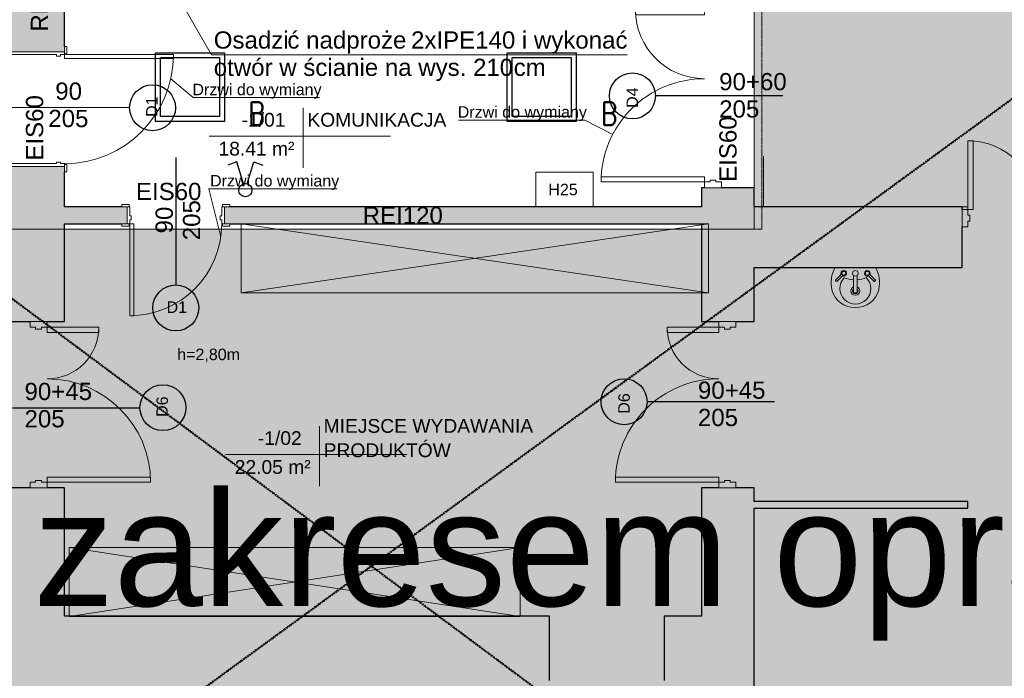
# Model space of a CAD drawing. Header units: centimetres. Extents: x 14504 to 44111, y -18976 to -7683.
# Tile 30 of 141: x 16201 to 17058, y -9992 to -9418. Entities that reach past the tile are written whole.
import ezdxf

# ---------------------------------------------------------------- set-up
doc = ezdxf.new("R2010")
doc.units = ezdxf.units.CM
doc.linetypes.add('Aligning Line 1_8_', pattern=[0.635, 0.3175, -0.3175])
for name, color, linetype, lineweight in [('A-AREA-IDEN', 4, 'Continuous', 9), ('A-DETL', 6, 'Continuous', 9), ('A-DETL-GENF', 92, 'Continuous', 9), ('A-DETL-MEDM', 33, 'Continuous', 25), ('A-DETL-THIN', 151, 'Continuous', 9), ('A-DOOR', 31, 'Continuous', 9), ('A-DOOR-FRAM', 31, 'Continuous', 18), ('A-WALL', 4, 'Continuous', 9), ('A-WALL-PATT', 111, 'Continuous', 25), ('G-ANNO-TEXT', 8, 'Continuous', 9), ('I-WALL', 2, 'Continuous', 9), ('IE inst', 1, 'Continuous', 50), ('P-SANR-FIXT', 6, 'Continuous', 9)]:
    doc.layers.add(name, color=color, linetype=linetype, lineweight=lineweight)
doc.styles.add('Arial_1', font='arial.ttf', dxfattribs={"height": 12})
doc.styles.add('Arial_4', font='arial.ttf', dxfattribs={"height": 10})
doc.styles.add('Arial_5', font='arial.ttf', dxfattribs={"height": 15})
doc.styles.add('Arial_6', font='arial.ttf', dxfattribs={"height": 100})
doc.styles.get("Standard").update_dxf_attribs({"font": 'romans.shx', "width": 0.8, "height": 20})

# ---------------------------------------------------------------- blocks, each defined once
blk = doc.blocks.new('Drzwi-korytarz-niesymetryczne-wpuszczane - 1350 x 2100mm-592028-1_Poziom piwnicy')
at = {"layer": 'A-DOOR', "lineweight": 18}
for p, q in [((-63, -8.635), (-67.5, -8.635)), ((-67.5, -8.635), (-67.5, -98.635)), ((-63, -98.635), (-63, -8.635)), ((63, -8.635), (67.5, -8.635)), ((63, -53.635), (63, -8.635)), ((67.5, -8.635), (67.5, -53.635)), ((67.5, -53.635), (63, -53.635)), ((-67.5, -98.635), (-63, -98.635))]:
    blk.add_line(p, q, dxfattribs=at)
at = {"layer": 'A-DOOR'}
for centre, radius, start, end in [((-67.5, -8.635), 90, 270, 360), ((67.5, -8.635), 45, 180, 270)]:
    blk.add_arc(centre, radius, start, end, dxfattribs=at)
at = {"layer": 'A-DOOR-FRAM'}
for p, q in [((-72.5, 6.365), (-67.5, 6.365)), ((-72.5, -8.635), (-72.5, 6.365)), ((-67.5, 6.365), (-67.5, 1.44375)), ((-67.5, 1.44375), (-65.9125, 1.44375)), ((-65.9125, 1.44375), (-65.9125, -3.65875)), ((65.9125, 1.44375), (67.5, 1.44375)), ((65.9125, -3.65875), (65.9125, 1.44375)), ((67.5, 6.365), (72.5, 6.365)), ((67.5, 1.44375), (67.5, 6.365)), ((72.5, 6.365), (72.5, -8.635)), ((-67.5, -3.65875), (-67.5, -8.635)), ((-65.9125, -3.65875), (-67.5, -3.65875)), ((67.5, -3.65875), (65.9125, -3.65875)), ((67.5, -8.635), (67.5, -3.65875)), ((-67.5, -8.635), (-72.5, -8.635)), ((72.5, -8.635), (67.5, -8.635))]:
    blk.add_line(p, q, dxfattribs=at)
blk = doc.blocks.new('Drzwi-korytarz-niesymetryczne-wpuszczane - 1350 x 2100mm-592003-1_Poziom piwnicy')
at = {"layer": 'A-DOOR', "lineweight": 18}
for p, q in [((-67.5, 8.635), (-67.5, 98.635)), ((-67.5, 98.635), (-63, 98.635)), ((-63, 98.635), (-63, 8.635)), ((67.5, 53.635), (63, 53.635)), ((63, 53.635), (63, 8.635)), ((67.5, 8.635), (67.5, 53.635)), ((-63, 8.635), (-67.5, 8.635)), ((63, 8.635), (67.5, 8.635))]:
    blk.add_line(p, q, dxfattribs=at)
at = {"layer": 'A-DOOR'}
for centre, radius, start, end in [((-67.5, 8.635), 90, 0, 90), ((67.5, 8.635), 45, 90, 180)]:
    blk.add_arc(centre, radius, start, end, dxfattribs=at)
at = {"layer": 'A-DOOR-FRAM'}
for p, q in [((-67.5, 8.635), (-72.5, 8.635)), ((-72.5, 8.635), (-72.5, -6.365)), ((-67.5, 3.65875), (-67.5, 8.635)), ((67.5, 8.635), (67.5, 3.65875)), ((72.5, 8.635), (67.5, 8.635)), ((72.5, -6.365), (72.5, 8.635)), ((-65.9125, 3.65875), (-67.5, 3.65875)), ((-65.9125, -1.44375), (-65.9125, 3.65875)), ((67.5, 3.65875), (65.9125, 3.65875)), ((65.9125, 3.65875), (65.9125, -1.44375)), ((-72.5, -6.365), (-67.5, -6.365)), ((-67.5, -6.365), (-67.5, -1.44375)), ((-67.5, -1.44375), (-65.9125, -1.44375)), ((65.9125, -1.44375), (67.5, -1.44375)), ((67.5, -1.44375), (67.5, -6.365)), ((67.5, -6.365), (72.5, -6.365))]:
    blk.add_line(p, q, dxfattribs=at)
blk = doc.blocks.new('Drzwi-korytarz-niesymetryczne-wpuszczane - 1500 x 2100mm-574059-1_Poziom piwnicy')
at = {"layer": 'A-DOOR', "lineweight": 18}
for p, q in [((-70.5, -24.635), (-75, -24.635)), ((-75, -24.635), (-75, -114.635)), ((-70.5, -114.635), (-70.5, -24.635)), ((70.5, -24.635), (75, -24.635)), ((70.5, -84.635), (70.5, -24.635)), ((75, -24.635), (75, -84.635)), ((75, -84.635), (70.5, -84.635)), ((-75, -114.635), (-70.5, -114.635))]:
    blk.add_line(p, q, dxfattribs=at)
at = {"layer": 'A-DOOR'}
for centre, radius, start, end in [((-75, -24.635), 90, 270, 360), ((75, -24.635), 60, 180, 270)]:
    blk.add_arc(centre, radius, start, end, dxfattribs=at)
at = {"layer": 'A-DOOR-FRAM'}
for p, q in [((-80, -9.635), (-75, -9.635)), ((-80, -24.635), (-80, -9.635)), ((-75, -9.635), (-75, -14.55625)), ((-75, -14.55625), (-73.4125, -14.55625)), ((-73.4125, -14.55625), (-73.4125, -19.65875)), ((73.4125, -14.55625), (75, -14.55625)), ((73.4125, -19.65875), (73.4125, -14.55625)), ((75, -9.635), (80, -9.635)), ((75, -14.55625), (75, -9.635)), ((80, -9.635), (80, -24.635)), ((-75, -24.635), (-80, -24.635)), ((-75, -19.65875), (-75, -24.635)), ((-73.4125, -19.65875), (-75, -19.65875)), ((75, -19.65875), (73.4125, -19.65875)), ((75, -24.635), (75, -19.65875)), ((80, -24.635), (75, -24.635))]:
    blk.add_line(p, q, dxfattribs=at)
blk = doc.blocks.new('Drzwi-wewnętrzne-jednoskrzydłowe-dwupanelowe-drewniane - Drzwi 1000 x 2000-592029-1_Poziom piwnicy')
at = {"layer": 'A-DOOR', "color": 94}
for p, q in [((-54.635, 25.3175), (-48.135, 25.3175)), ((-54.635, 23.3175), (-54.635, 25.3175)), ((-48.135, 23.3175), (-54.635, 23.3175)), ((-48.135, 25.3175), (-48.135, 23.3175)), ((48.135, 25.3175), (54.635, 25.3175)), ((48.135, 23.3175), (48.135, 25.3175)), ((54.635, 23.3175), (48.135, 23.3175)), ((54.635, 25.3175), (54.635, 23.3175)), ((-54.635, -22.6825), (-48.135, -22.6825)), ((-54.635, -24.6825), (-54.635, -22.6825)), ((-48.135, -24.6825), (-54.635, -24.6825)), ((-48.135, -22.6825), (-48.135, -24.6825)), ((48.135, -22.6825), (54.635, -22.6825)), ((48.135, -24.6825), (48.135, -22.6825)), ((54.635, -24.6825), (48.135, -24.6825)), ((54.635, -22.6825), (54.635, -24.6825))]:
    blk.add_line(p, q, dxfattribs=at)
at = {"layer": 'A-DOOR', "color": 84, "lineweight": 18}
for p, q in [((44, -22.6825), (47.5, -22.6825)), ((44, -117.6825), (44, -22.6825)), ((47.5, -22.6825), (47.5, -117.6825)), ((47.5, -117.6825), (44, -117.6825))]:
    blk.add_line(p, q, dxfattribs=at)
at = {"layer": 'A-DOOR', "color": 94}
blk.add_arc((47.5, -22.6825), 95, 180, 270, dxfattribs=at)
at = {"layer": 'A-DOOR-FRAM', "color": 84}
for p, q in [((-50, 23.3175), (-47.5, 23.3175)), ((-50, -22.6825), (-50, 23.3175)), ((-47.5, 23.3175), (-47.5, -15.69)), ((47.5, 23.3175), (50, 23.3175)), ((47.5, -15.69), (47.5, 23.3175)), ((50, 23.3175), (50, -22.6825)), ((-47.5, -15.69), (-46.23, -15.69)), ((-46.23, -15.69), (-46.23, -19.1825)), ((46.23, -15.69), (47.5, -15.69)), ((46.23, -19.1825), (46.23, -15.69)), ((-47.5, -22.6825), (-50, -22.6825)), ((-47.5, -19.1825), (-47.5, -22.6825)), ((-46.23, -19.1825), (-47.5, -19.1825)), ((47.5, -19.1825), (46.23, -19.1825)), ((47.5, -22.6825), (47.5, -19.1825)), ((50, -22.6825), (47.5, -22.6825))]:
    blk.add_line(p, q, dxfattribs=at)
blk = doc.blocks.new('Drzwi-korytarz-niesymetryczne-wpuszczane - 1500 x 2100mm-592004-1_Poziom piwnicy')
at = {"layer": 'A-DOOR', "color": 84, "lineweight": 18}
for p, q in [((-75, 21.135), (-75, 111.135)), ((-75, 111.135), (-70.5, 111.135)), ((-70.5, 111.135), (-70.5, 21.135)), ((75, 81.135), (70.5, 81.135)), ((70.5, 81.135), (70.5, 21.135)), ((75, 21.135), (75, 81.135)), ((-70.5, 21.135), (-75, 21.135)), ((70.5, 21.135), (75, 21.135))]:
    blk.add_line(p, q, dxfattribs=at)
at = {"layer": 'A-DOOR', "color": 94}
for centre, radius, start, end in [((-75, 21.135), 90, 0, 90), ((75, 21.135), 60, 90, 180)]:
    blk.add_arc(centre, radius, start, end, dxfattribs=at)
at = {"layer": 'A-DOOR-FRAM', "color": 84}
for p, q in [((-75, 21.135), (-80, 21.135)), ((-80, 21.135), (-80, 6.135)), ((-75, 16.15875), (-75, 21.135)), ((75, 21.135), (75, 16.15875)), ((80, 21.135), (75, 21.135)), ((80, 6.135), (80, 21.135)), ((-73.4125, 16.15875), (-75, 16.15875)), ((-75, 6.135), (-75, 11.05625)), ((-75, 11.05625), (-73.4125, 11.05625)), ((-73.4125, 11.05625), (-73.4125, 16.15875)), ((75, 16.15875), (73.4125, 16.15875)), ((73.4125, 16.15875), (73.4125, 11.05625)), ((73.4125, 11.05625), (75, 11.05625)), ((75, 11.05625), (75, 6.135)), ((-80, 6.135), (-75, 6.135)), ((75, 6.135), (80, 6.135))]:
    blk.add_line(p, q, dxfattribs=at)
blk = doc.blocks.new('wewnetrzne dwupanelowe - 800 x 2100mm-469404-1_Poziom piwnicy')
at = {"layer": 'A-DOOR', "color": 84, "lineweight": 18}
for p, q in [((40, 87.18), (36.5, 87.18)), ((36.5, 87.18), (36.5, 7.18)), ((40, 7.18), (40, 87.18)), ((36.5, 7.18), (40, 7.18))]:
    blk.add_line(p, q, dxfattribs=at)
at = {"layer": 'A-DOOR', "color": 94}
for p, q in [((-40.64, 9.18), (-47.14, 9.18)), ((-47.14, 9.18), (-47.14, 7.18)), ((-40.64, 7.18), (-40.64, 9.18)), ((47.13, 9.18), (40.63, 9.18)), ((40.63, 9.18), (40.63, 7.18)), ((47.13, 7.18), (47.13, 9.18)), ((-47.14, 7.18), (-40.64, 7.18)), ((40.63, 7.18), (47.13, 7.18)), ((-40.64, -7.82), (-47.14, -7.82)), ((-47.14, -7.82), (-47.14, -9.82)), ((-40.64, -9.82), (-40.64, -7.82)), ((47.13, -7.82), (40.63, -7.82)), ((40.63, -7.82), (40.63, -9.82)), ((47.13, -9.82), (47.13, -7.82)), ((-47.14, -9.82), (-40.64, -9.82)), ((40.63, -9.82), (47.13, -9.82))]:
    blk.add_line(p, q, dxfattribs=at)
blk.add_arc((40, 7.18), 80, 90, 180, dxfattribs=at)
at = {"layer": 'A-DOOR-FRAM', "color": 84}
for p, q in [((-40, 7.18), (-42.5, 7.18)), ((-42.5, 7.18), (-42.5, -7.82)), ((-40, 3.68), (-40, 7.18)), ((-38.73, 3.68), (-40, 3.68)), ((-40, -7.82), (-40, 0.19)), ((-40, 0.19), (-38.73, 0.19)), ((-38.73, 0.19), (-38.73, 3.68)), ((40, 3.68), (38.73, 3.68)), ((38.73, 3.68), (38.73, 0.19)), ((38.73, 0.19), (40, 0.19)), ((40, 7.18), (40, 3.68)), ((42.5, 7.18), (40, 7.18)), ((40, 0.19), (40, -7.82)), ((42.5, -7.82), (42.5, 7.18)), ((-42.5, -7.82), (-40, -7.82)), ((40, -7.82), (42.5, -7.82))]:
    blk.add_line(p, q, dxfattribs=at)
blk = doc.blocks.new('Lavabo mural - 05 - 440mm x 350mm-346807-1_Poziom piwnicy')
at = {"layer": 'P-SANR-FIXT'}
for p, q in [((-17.19, -11.05), (-11.74, -5.6)), ((-16.1, -12.14), (-10.65, -6.69)), ((-1.5, -21.49), (-1.5, -7.07)), ((1.5, -21.49), (1.5, -7.07)), ((16.41, -12.14), (10.96, -6.69)), ((17.5, -11.05), (12.05, -5.6))]:
    blk.add_line(p, q, dxfattribs=at)
for centre, radius, start, end in [((5.33, -13.08), 26.44, 150.36495, 193.63505), ((-5.33, -13.08), 26.44, 346.36495, 29.63505), ((-10.13, -5.07), 2.5, 0, 180), ((-10.13, -5.07), 2.5, 180, 207.05328), ((-10.13, -5.07), 1.7, 360, 180), ((-10.13, -5.07), 1.7, 180, 198.05956), ((-10.13, -5.07), 1.7, 198.05956, 360), ((-10.13, -5.07), 2.5, 242.94672, 0), ((0, -5.07), 2.5, 0, 180), ((0, -5.07), 2.5, 180, 0), ((10.43, -5.07), 2.5, 360, 180), ((10.43, -5.07), 2.5, 180, 297.05328), ((10.43, -5.07), 1.7, 0, 180), ((10.43, -5.07), 1.7, 180, 0), ((10.43, -5.07), 2.5, 332.94672, 360), ((0, -18.36), 13.5, 135.46291, 45.05561), ((-0.16, 16.03), 26.66, 249.19864, 267.10928), ((0, -20.36), 3.86, 112.88275, 180), ((-0.16, 16.03), 26.66, 273.5606, 291.31988), ((0, -20.36), 3.86, 360, 67.11782), ((-0.59, -14.51), 20.35, 193.63505, 271.65578), ((0, -20.36), 3.86, 180, 360), ((0, -20.36), 2.35, 129.68263, 180), ((0, -20.36), 2.35, 180, 360), ((0.59, -14.51), 20.35, 268.34422, 346.36495), ((0, -20.36), 2.35, 360, 50.3185)]:
    blk.add_arc(centre, radius, start, end, dxfattribs=at)
for centre, major_axis, ratio, start_param, end_param in [((-16.65, -11.59), (-0.545, 0.545), 0.274309, 0, 3.141593), ((16.95, -11.59), (0.545, 0.545), 0.274309, 3.141593, 6.283185), ((0, -21.49), (-1.5, 0), 0.428525, 0, 3.141593)]:
    blk.add_ellipse(centre, major_axis=major_axis, ratio=ratio, start_param=start_param, end_param=end_param, dxfattribs=at)
blk = doc.blocks.new('Etyk_pom_1_mala - Etyk_pom_1_mala-219433-1_Poziom piwnicy')
at = {"layer": 'A-AREA-IDEN'}
for p, q in [((-0.0958, 0.1444), (-0.0958, -0.3781)), ((-0.9154, -0.1015), (0.6661, -0.1015))]:
    blk.add_line(p, q, dxfattribs=at)
blk = doc.blocks.new('8u')
at = {"layer": 'IE inst', "lineweight": -3}
for p, q in [((37772.66, 44464.44), (37764.89, 44461.53)), ((37778.58, 44445.22), (37772.66, 44464.44)), ((37781.79, 44445.22), (37787.71, 44464.44)), ((37787.71, 44464.44), (37795.49, 44461.53))]:
    blk.add_line(p, q, dxfattribs=at)
blk.add_circle((37780.19, 44439.72), 5.73, dxfattribs=at)

msp = doc.modelspace()

# ---------------------------------------------------------------- hatches: boundary and pattern name
at = {"layer": 'A-DETL-GENF', "transparency": 33554508}
h = msp.add_hatch(color=9, dxfattribs=at)
h.paths.add_polyline_path([(16346.98, -10340.49), (16840.62, -10340.49), (16840.62, -9843.49), (17026.72, -9843.49), (17026.72, -9837.49), (16840.62, -9837.49), (16840.62, -9825.71), (16794.62, -9825.71), (16794.62, -9937.49), (16762.17, -9937.49), (16762.17, -9993.49), (16794.62, -9993.49), (16794.62, -10151.35), (16800.76, -10151.35), (16800.76, -10153.35), (16796.12, -10153.35), (16796.12, -10159.35), (16800.76, -10159.35), (16800.76, -10161.35), (16794.62, -10161.35), (16794.62, -10322.49), (16636.62, -10322.49), (16636.62, -10159.35), (16706.12, -10159.35), (16706.12, -10153.35), (16636.62, -10153.35), (16636.62, -10146.21), (16630.62, -10146.21), (16630.62, -10248.71), (16588.62, -10248.71), (16588.62, -10322.49), (16433.62, -10322.49), (16433.62, -10248.71), (16385.62, -10248.71), (16385.62, -10322.49), (16239.62, -10322.49), (16239.62, -10307.71), (16193.62, -10307.71), (16193.62, -10340.49), (16341.59, -10340.49)])
h.paths.add_polyline_path([(17328.62, -10340.49), (17368.62, -10340.49), (17368.62, -9843.49), (17523.72, -9843.49), (17523.72, -9837.49), (17368.62, -9837.49), (17368.62, -9633.71), (17518.72, -9633.71), (17518.72, -9580.71), (17181.72, -9580.71), (17181.72, -9633.71), (17328.62, -9633.71), (17328.62, -9837.49), (17176.72, -9837.49), (17176.72, -9843.49), (17328.62, -9843.49), (17328.62, -10156.1)])
h.paths.add_polyline_path([(16239.62, -10207.71), (16239.62, -9993.49), (16385.62, -9993.49), (16385.62, -10053.71), (16433.62, -10053.71), (16433.62, -9993.49), (16588.62, -9993.49), (16588.62, -10053.71), (16628.62, -10053.71), (16628.62, -10051.58), (16630.62, -10051.58), (16630.62, -10056.21), (16636.62, -10056.21), (16636.62, -9993.49), (16662.17, -9993.49), (16662.17, -9937.49), (16239.62, -9937.49), (16239.62, -9825.71), (16193.62, -9825.71), (16193.62, -10207.71), (16236.12, -10207.71)])
h.paths.add_polyline_path([(15669.62, -10001.71), (15669.62, -9625.71), (15820.62, -9625.71), (15820.62, -9580.71), (15537.62, -9580.71), (15537.62, -9625.71), (15657.62, -9625.71), (15657.62, -9989.71), (15407.62, -9989.71), (15407.62, -9625.71), (15437.62, -9625.71), (15437.62, -9580.71), (15365.62, -9580.71), (15365.62, -9625.71), (15395.62, -9625.71), (15395.62, -9989.71), (15195.62, -9989.71), (15195.62, -10001.71), (15657.62, -10001.71)])
h.paths.add_polyline_path([(17843.41, -9843.49), (17845.62, -9843.49), (17845.62, -9837.49), (17673.72, -9837.49), (17673.72, -9843.49)])
h.paths.add_polyline_path([(16840.62, -9680.71), (16840.62, -9633.71), (17021.72, -9633.71), (17021.72, -9580.71), (16840.62, -9580.71), (16840.62, -9600.25), (16794.62, -9600.25), (16794.62, -9680.71), (16824.62, -9680.71)])
h.paths.add_polyline_path([(16193.62, -9680.71), (16239.62, -9680.71), (16239.62, -9600.25), (16193.62, -9600.25), (16193.62, -9580.71), (15920.62, -9580.71), (15920.62, -9625.71), (16193.62, -9625.71), (16193.62, -9672.73)])
h.paths.add_polyline_path([(17696.43, -9633.71), (17845.62, -9633.71), (17845.62, -9580.71), (17678.72, -9580.71), (17678.72, -9633.71)])
h.paths.add_polyline_path([(15260.99, -9625.71), (15265.62, -9625.71), (15265.62, -9580.71), (15195.62, -9580.71), (15195.62, -9625.71), (15242.26, -9625.71)])
h.paths.add_polyline_path([(17700.62, -9385.71), (17845.62, -9385.71), (17845.62, -9351.71), (17716.62, -9351.71), (17716.62, -9201.71), (17740.12, -9201.71), (17740.12, -9195.71), (17705.86, -9195.71), (17705.86, -9201.71), (17710.62, -9201.71), (17710.62, -9351.71), (17700.62, -9351.71), (17700.62, -9382.21)])
h.paths.add_polyline_path([(17610.62, -9385.71), (17610.62, -9351.71), (17368.62, -9351.71), (17368.62, -9322.71), (17318.62, -9322.71), (17318.62, -9351.71), (16840.62, -9351.71), (16840.62, -9385.71), (17605.99, -9385.71)])
h.paths.add_polyline_path([(16193.62, -9385.71), (16193.62, -9351.71), (16133.62, -9351.71), (16133.62, -9385.71), (16138.26, -9385.71)])
h.paths.add_polyline_path([(15953.62, -9385.71), (16033.62, -9385.71), (16033.62, -9351.71), (15971.62, -9351.71), (15971.62, -9240.71), (16002.62, -9240.71), (16002.62, -9174.71), (16029.62, -9174.71), (16029.62, -9168.71), (16002.62, -9168.71), (16002.62, -9070.71), (16007.62, -9070.71), (16007.62, -9064.71), (16002.62, -9064.71), (16002.62, -8917.71), (15996.62, -8917.71), (15996.62, -9234.71), (15951.12, -9234.71), (15951.12, -9240.71), (15965.62, -9240.71), (15965.62, -9351.71), (15953.62, -9351.71), (15953.62, -9382.21)])
h.paths.add_polyline_path([(15848.99, -9385.71), (15853.62, -9385.71), (15853.62, -9351.71), (15844.62, -9351.71), (15844.62, -9346.71), (15838.62, -9346.71), (15838.62, -9351.71), (15658.62, -9351.71), (15658.62, -9240.71), (15749.12, -9240.71), (15749.12, -9234.71), (15658.62, -9234.71), (15658.62, -9156.71), (15838.62, -9156.71), (15838.62, -9232.71), (15838.76, -9232.71), (15838.76, -9234.71), (15834.12, -9234.71), (15834.12, -9240.71), (15838.76, -9240.71), (15838.76, -9242.71), (15838.62, -9242.71), (15838.62, -9246.71), (15844.62, -9246.71), (15844.62, -9240.71), (15851.12, -9240.71), (15851.12, -9234.71), (15844.62, -9234.71), (15844.62, -9150.71), (15658.62, -9150.71), (15658.62, -8917.71), (15648.62, -8917.71), (15648.62, -9150.71), (15601.62, -9150.71), (15601.62, -9156.71), (15648.62, -9156.71), (15648.62, -9351.71), (15601.62, -9351.71), (15601.62, -9385.71), (15681.99, -9385.71)])
h.paths.add_polyline_path([(15365.62, -9385.71), (15501.62, -9385.71), (15501.62, -9351.71), (15438.62, -9351.71), (15438.62, -9156.71), (15501.62, -9156.71), (15501.62, -9150.71), (15438.62, -9150.71), (15438.62, -8917.71), (15420.62, -8917.71), (15420.62, -9351.71), (15365.62, -9351.71), (15365.62, -9382.21)])
h.paths.add_polyline_path([(15242.26, -9385.71), (15265.62, -9385.71), (15265.62, -9351.71), (15195.62, -9351.71), (15195.62, -9385.71)])
h.paths.add_polyline_path([(17365.12, -9222.71), (17368.62, -9222.71), (17368.62, -9207.71), (17478.62, -9207.71), (17478.62, -9201.71), (17368.62, -9201.71), (17368.62, -8917.71), (17318.62, -8917.71), (17318.62, -9222.71), (17361.63, -9222.71)])
h.paths.add_polyline_path([(17573.26, -9207.71), (17601.12, -9207.71), (17601.23, -9201.71), (17605.86, -9201.71), (17605.86, -9195.71), (17601.12, -9195.71), (17601.12, -8917.71), (17595.12, -8917.71), (17595.12, -9201.71), (17568.62, -9201.71), (17568.62, -9207.71)])
h.paths.add_polyline_path([(17829.76, -9201.71), (17845.62, -9201.71), (17845.62, -9195.71), (17825.12, -9195.71), (17825.12, -9201.71)])
h.paths.add_polyline_path([(16129.62, -9174.71), (16193.62, -9174.71), (16193.62, -9168.71), (16129.62, -9168.71), (16129.62, -9171.21)])
h.paths.add_polyline_path([(16103.62, -9070.71), (16103.62, -8917.71), (16097.62, -8917.71), (16097.62, -9064.71), (16092.62, -9064.71), (16092.62, -9070.71), (16097.62, -9070.71)])
h = msp.add_hatch(color=9, dxfattribs=at)
h.paths.add_polyline_path([(17490.62, -10340.49), (17845.62, -10340.49), (17845.62, -9843.49), (17673.72, -9843.49), (17673.72, -9837.49), (17845.62, -9837.49), (17845.62, -9633.71), (17678.72, -9633.71), (17678.72, -9580.71), (17845.62, -9580.71), (17845.62, -9385.71), (17700.62, -9385.71), (17700.62, -9351.71), (17710.62, -9351.71), (17710.62, -9201.71), (17705.86, -9201.71), (17705.86, -9195.71), (17740.12, -9195.71), (17740.12, -9201.71), (17716.62, -9201.71), (17716.62, -9351.71), (17845.62, -9351.71), (17845.62, -9201.71), (17825.12, -9201.71), (17825.12, -9195.71), (17845.62, -9195.71), (17845.62, -8917.71), (17601.12, -8917.71), (17601.23, -9195.71), (17605.86, -9195.71), (17605.86, -9201.71), (17601.12, -9201.71), (17601.12, -9207.71), (17568.62, -9207.71), (17568.62, -9201.71), (17595.12, -9201.71), (17595.12, -8917.71), (17368.62, -8917.71), (17368.62, -9201.71), (17478.62, -9201.71), (17478.62, -9207.71), (17368.62, -9207.71), (17368.62, -9222.71), (17318.62, -9222.71), (17318.62, -8917.71), (16840.62, -8917.71), (16840.62, -9351.71), (17318.62, -9351.71), (17318.62, -9322.71), (17368.62, -9322.71), (17368.62, -9351.71), (17610.62, -9351.71), (17610.62, -9385.71), (16840.62, -9385.71), (16840.62, -9580.71), (17021.72, -9580.71), (17021.72, -9633.71), (16840.62, -9633.71), (16840.62, -9680.71), (16794.62, -9680.71), (16794.62, -9600.25), (16239.62, -9600.25), (16239.62, -9680.71), (16193.62, -9680.71), (16193.62, -9625.71), (15920.62, -9625.71), (15920.62, -9580.71), (16193.62, -9580.71), (16193.62, -9385.71), (16133.62, -9385.71), (16133.62, -9351.71), (16193.62, -9351.71), (16193.62, -9174.71), (16129.62, -9174.71), (16129.62, -9168.71), (16193.62, -9168.71), (16193.62, -8917.71), (16103.62, -8917.71), (16103.62, -9070.71), (16092.62, -9070.71), (16092.62, -9064.71), (16097.62, -9064.71), (16097.62, -8917.71), (16002.62, -8917.71), (16002.62, -9064.71), (16007.62, -9064.71), (16007.62, -9070.71), (16002.62, -9070.71), (16002.62, -9168.71), (16029.62, -9168.71), (16029.62, -9174.71), (16002.62, -9174.71), (16002.62, -9240.71), (15971.62, -9240.71), (15971.62, -9351.71), (16033.62, -9351.71), (16033.62, -9385.71), (15953.62, -9385.71), (15953.62, -9351.71), (15965.62, -9351.71), (15965.62, -9240.71), (15951.12, -9240.71), (15951.12, -9234.71), (15996.62, -9234.71), (15996.62, -8917.71), (15658.62, -8917.71), (15658.62, -9150.71), (15844.62, -9150.71), (15844.62, -9234.71), (15851.12, -9234.71), (15851.12, -9240.71), (15844.62, -9240.71), (15844.62, -9246.71), (15838.62, -9246.71), (15838.62, -9242.71), (15838.76, -9242.71), (15838.76, -9240.71), (15834.12, -9240.71), (15834.12, -9234.71), (15838.76, -9234.71), (15838.76, -9232.71), (15838.62, -9232.71), (15838.62, -9156.71), (15658.62, -9156.71), (15658.62, -9234.71), (15749.12, -9234.71), (15749.12, -9240.71), (15658.62, -9240.71), (15658.62, -9351.71), (15838.62, -9351.71), (15838.62, -9346.71), (15844.62, -9346.71), (15844.62, -9351.71), (15853.62, -9351.71), (15853.62, -9385.71), (15601.62, -9385.71), (15601.62, -9351.71), (15648.62, -9351.71), (15648.62, -9156.71), (15601.62, -9156.71), (15601.62, -9150.71), (15648.62, -9150.71), (15648.62, -8917.71), (15438.62, -8917.71), (15438.62, -9150.71), (15501.62, -9150.71), (15501.62, -9156.71), (15438.62, -9156.71), (15438.62, -9351.71), (15501.62, -9351.71), (15501.62, -9385.71), (15365.62, -9385.71), (15365.62, -9351.71), (15420.62, -9351.71), (15420.62, -8917.71), (15195.62, -8917.71), (15195.62, -9351.71), (15265.62, -9351.71), (15265.62, -9385.71), (15195.62, -9385.71), (15195.62, -9580.71), (15265.62, -9580.71), (15265.62, -9625.71), (15195.62, -9625.71), (15195.62, -9989.71), (15395.62, -9989.71), (15395.62, -9625.71), (15365.62, -9625.71), (15365.62, -9580.71), (15437.62, -9580.71), (15437.62, -9625.71), (15407.62, -9625.71), (15407.62, -9989.71), (15657.62, -9989.71), (15657.62, -9625.71), (15537.62, -9625.71), (15537.62, -9580.71), (15820.62, -9580.71), (15820.62, -9625.71), (15669.62, -9625.71), (15669.62, -10001.71), (15195.62, -10001.71), (15195.62, -10340.49), (16193.62, -10340.49), (16193.62, -10307.71), (16239.62, -10307.71), (16239.62, -10322.49), (16385.62, -10322.49), (16385.62, -10248.71), (16433.62, -10248.71), (16433.62, -10322.49), (16588.62, -10322.49), (16588.62, -10248.71), (16630.62, -10248.71), (16630.62, -10146.21), (16636.62, -10146.21), (16636.62, -10153.35), (16706.12, -10153.35), (16706.12, -10159.35), (16636.62, -10159.35), (16636.62, -10322.49), (16794.62, -10322.49), (16794.62, -10161.35), (16800.76, -10161.35), (16800.76, -10159.35), (16796.12, -10159.35), (16796.12, -10153.35), (16800.76, -10153.35), (16800.76, -10151.35), (16794.62, -10151.35), (16794.62, -9993.49), (16762.17, -9993.49), (16762.17, -9937.49), (16794.62, -9937.49), (16794.62, -9825.71), (16840.62, -9825.71), (16840.62, -9837.49), (17026.72, -9837.49), (17026.72, -9843.49), (16840.62, -9843.49), (16840.62, -10340.49), (17328.62, -10340.49), (17328.62, -9843.49), (17176.72, -9843.49), (17176.72, -9837.49), (17328.62, -9837.49), (17328.62, -9633.71), (17181.72, -9633.71), (17181.72, -9580.71), (17518.72, -9580.71), (17518.72, -9633.71), (17368.62, -9633.71), (17368.62, -9837.49), (17523.72, -9837.49), (17523.72, -9843.49), (17368.62, -9843.49), (17368.62, -10340.49), (17440.92, -10340.49)])
h.paths.add_polyline_path([(16193.62, -10207.71), (16193.62, -9825.71), (16239.62, -9825.71), (16239.62, -9937.49), (16662.17, -9937.49), (16662.17, -9993.49), (16636.62, -9993.49), (16636.62, -10056.21), (16630.62, -10056.21), (16630.62, -10051.58), (16628.62, -10051.58), (16628.62, -10053.71), (16588.62, -10053.71), (16588.62, -9993.49), (16433.62, -9993.49), (16433.62, -10053.71), (16385.62, -10053.71), (16385.62, -9993.49), (16239.62, -9993.49), (16239.62, -10207.71)])
at = {"layer": 'A-WALL-PATT', "lineweight": 9, "transparency": 33554610}
h = msp.add_hatch(color=256, dxfattribs=at)
h.paths.add_polyline_path([(16232.68, -9600.25), (16239.62, -9600.25), (16239.62, -9545.71), (16193.62, -9545.71), (16193.62, -9600.25)])
h.paths.add_polyline_path([(16239.62, -9445.71), (16239.62, -8917.71), (16193.62, -8917.71), (16193.62, -9445.71), (16236.12, -9445.71)])
h = msp.add_hatch(color=256, dxfattribs=at)
h.paths.add_polyline_path([(16840.62, -10415.49), (16840.62, -10340.49), (16794.62, -10340.49), (16794.62, -10415.49), (16796.12, -10415.49)])
h.paths.add_polyline_path([(16800.11, -9600.25), (16840.62, -9600.25), (16840.62, -9564.17), (16794.62, -9564.17), (16794.62, -9600.25)])
h.paths.add_polyline_path([(16794.62, -9404.17), (16840.62, -9404.17), (16840.62, -8917.71), (16794.62, -8917.71), (16794.62, -9401.66)])
h = msp.add_hatch(color=256, dxfattribs=at)
h.paths.add_polyline_path([(16794.62, -9595.71), (16794.62, -9580.71), (16379.12, -9580.71), (16379.12, -9595.71), (16781.33, -9595.71)])
h.paths.add_polyline_path([(16239.62, -9595.71), (16294.12, -9595.71), (16294.12, -9580.71), (16239.62, -9580.71)])

# ---------------------------------------------------------------- linework, layer by layer
at = {"layer": 'A-DETL', "linetype": 'Aligning Line 1_8_', "lineweight": 18}
for p, q in [((16847.13, -8806.25), (16847.13, -9600.25)), ((16847.13, -9600.25), (16187.13, -9600.25))]:
    msp.add_line(p, q, dxfattribs=at)
at = {"layer": 'A-DETL', "linetype": 'Aligning Line 1_8_', "lineweight": 50}
for p, q in [((15195.62, -8917.71), (17107.01, -10340.49)), ((17845.62, -8917.71), (15894.48, -10340.49))]:
    msp.add_line(p, q, dxfattribs=at)
at = {"layer": 'A-DETL'}
for p, q in [((16351.64, -9485.71), (16332.22, -9469.42)), ((16351.64, -9485.71), (16461.86, -9485.71)), ((16582.79, -9505.24), (16693.01, -9505.24)), ((16693.01, -9505.24), (16717.21, -9517.77)), ((16365.25, -9565.19), (16477.25, -9565.19)), ((16365.47, -9565.19), (16375.85, -9606.82))]:
    msp.add_line(p, q, dxfattribs=at)
at = {"layer": 'A-DETL-MEDM'}
for p, q in [((16865.43, -9484.17), (16754.43, -9484.17)), ((16185.34, -9493.93), (16296.34, -9494.39)), ((16336.62, -9537.92), (16336.62, -9648.92)), ((16858.21, -9750.62), (16747.21, -9750.62)), ((16194.35, -9755.81), (16305.35, -9755.81))]:
    msp.add_line(p, q, dxfattribs=at)
for centre in [(16734.43, -9484.17), (16316.34, -9494.48), (16336.62, -9668.92), (16727.21, -9750.62), (16325.35, -9755.81)]:
    msp.add_circle(centre, 20, dxfattribs=at)
at = {"layer": 'A-DETL-THIN'}
for p, q in [((16840.62, -8917.71), (16840.62, -9600.25)), ((16367.78, -9448.25), (16336.17, -9393.49)), ((16367.78, -9448.25), (16729.78, -9448.25)), ((16848.72, -9580.71), (16848.72, -9536.71)), ((16650.26, -9550.71), (16700.26, -9550.71)), ((16650.26, -9580.71), (16650.26, -9550.71)), ((16700.26, -9550.71), (16700.26, -9580.71)), ((16700.26, -9580.71), (16650.26, -9580.71)), ((17026.72, -9580.71), (16848.72, -9580.71)), ((16393.62, -9595.71), (16393.62, -9655.71)), ((16393.62, -9655.71), (16800.62, -9595.71)), ((16800.62, -9655.71), (16393.62, -9595.71)), ((16800.62, -9595.71), (16394.62, -9595.71)), ((16800.62, -9655.71), (16800.62, -9595.71)), ((16840.62, -9600.25), (16193.62, -9600.25)), ((16393.62, -9655.71), (16800.62, -9655.71)), ((16243.62, -9877.71), (16243.62, -9937.71)), ((16636.62, -9877.71), (16243.62, -9877.71)), ((16243.62, -9937.71), (16636.62, -9877.71)), ((16636.62, -9937.71), (16243.62, -9877.71)), ((16636.62, -9937.71), (16636.62, -9877.71)), ((16243.62, -9937.71), (16636.62, -9937.71))]:
    msp.add_line(p, q, dxfattribs=at)
at = {"layer": 'A-WALL', "lineweight": 25}
for p, q in [((16239.62, -9441.08), (16239.62, -9396.71)), ((16239.62, -9580.71), (16239.62, -9550.35)), ((16794.62, -9564.17), (16794.62, -9580.71)), ((16797.12, -9564.17), (16794.62, -9564.17)), ((16840.62, -9564.17), (16812.12, -9564.17)), ((16840.62, -9580.71), (16840.62, -9564.17)), ((16289.49, -9580.71), (16239.62, -9580.71)), ((16794.62, -9580.71), (16383.76, -9580.71)), ((16239.62, -9680.71), (16239.62, -9595.71)), ((16239.62, -9595.71), (16289.49, -9595.71)), ((16383.76, -9595.71), (16794.62, -9595.71)), ((16794.62, -9595.71), (16794.62, -9680.71)), ((16840.62, -9680.71), (16840.62, -9633.71)), ((16193.62, -9680.71), (16209.62, -9680.71)), ((16224.62, -9680.71), (16239.62, -9680.71)), ((16794.62, -9680.71), (16809.62, -9680.71)), ((16824.62, -9680.71), (16840.62, -9680.71)), ((16209.62, -9825.71), (16193.62, -9825.71)), ((16239.62, -9825.71), (16224.62, -9825.71)), ((16239.62, -9937.49), (16239.62, -9825.71)), ((16794.62, -9825.71), (16794.62, -9937.49)), ((16809.62, -9825.71), (16794.62, -9825.71)), ((16840.62, -9825.71), (16824.62, -9825.71)), ((16840.62, -9837.49), (16840.62, -9825.71)), ((17026.72, -9837.49), (16840.62, -9837.49)), ((17026.72, -9843.49), (17026.72, -9837.49)), ((16840.62, -10340.49), (16840.62, -9843.49)), ((16840.62, -9843.49), (17026.72, -9843.49))]:
    msp.add_line(p, q, dxfattribs=at)
at = {"layer": 'I-WALL', "lineweight": 25}
for p, q in [((17021.72, -9580.71), (16840.62, -9580.71)), ((17021.72, -9583.21), (17021.72, -9580.71)), ((17021.72, -9633.71), (17021.72, -9598.21)), ((16840.62, -9633.71), (17021.72, -9633.71)), ((16662.17, -9937.49), (16239.62, -9937.49)), ((16662.17, -9993.49), (16662.17, -9937.49)), ((16794.62, -9937.49), (16762.17, -9937.49)), ((16762.17, -9937.49), (16762.17, -9993.49))]:
    msp.add_line(p, q, dxfattribs=at)
at = {"layer": 'IE inst', "lineweight": -3}
for points in [[(16378.98, -9506.51), (16318.92, -9506.51), (16318.92, -9446.51), (16378.98, -9446.51)], [(16374.62, -9502.16), (16323.27, -9502.16), (16323.27, -9450.86), (16374.62, -9450.86)], [(16685.31, -9506.51), (16625.25, -9506.51), (16625.25, -9446.51), (16685.31, -9446.51)], [(16680.96, -9502.16), (16629.6, -9502.16), (16629.6, -9450.86), (16680.96, -9450.86)]]:
    msp.add_lwpolyline(points, close=True, dxfattribs=at)

# ---------------------------------------------------------------- block references
at = {"layer": 'A-AREA-IDEN', "xscale": 99.99999999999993, "yscale": 99.99999999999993, "zscale": 99.99999999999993}
for p in [(16457.16, -9509.15), (16471.32, -9786.48)]:
    msp.add_blockref('Etyk_pom_1_mala - Etyk_pom_1_mala-219433-1_Poziom piwnicy', p, dxfattribs=at)
at = {"layer": 'A-DOOR', "color": 94}
for name, p, rotation in [('Drzwi-korytarz-niesymetryczne-wpuszczane - 1500 x 2100mm-592004-1_Poziom piwnicy', (16818.26, -9484.17), 89.99999999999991), ('Drzwi-wewnętrzne-jednoskrzydłowe-dwupanelowe-drewniane - Drzwi 1000 x 2000-592029-1_Poziom piwnicy', (16216.94, -9495.71), 89.99999999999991), ('wewnetrzne dwupanelowe - 800 x 2100mm-469404-1_Poziom piwnicy', (16336.62, -9588.53), 180)]:
    msp.add_blockref(name, p, dxfattribs=dict(at, rotation=rotation))
at = {"layer": 'A-DOOR'}
for name, p, rotation in [('Drzwi-korytarz-niesymetryczne-wpuszczane - 1500 x 2100mm-574059-1_Poziom piwnicy', (17101.72, -9607.85), 180), ('Drzwi-korytarz-niesymetryczne-wpuszczane - 1350 x 2100mm-592028-1_Poziom piwnicy', (16215.99, -9753.21), 89.99999999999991), ('Drzwi-korytarz-niesymetryczne-wpuszczane - 1350 x 2100mm-592003-1_Poziom piwnicy', (16818.26, -9753.21), 89.99999999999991)]:
    msp.add_blockref(name, p, dxfattribs=dict(at, rotation=rotation))
at = {"layer": 'IE inst'}
msp.add_blockref('8u', (-21382.96, -54005.98), dxfattribs=at)
at = {"layer": 'P-SANR-FIXT'}
msp.add_blockref('Lavabo mural - 05 - 440mm x 350mm-346807-1_Poziom piwnicy', (16928.62, -9633.71), dxfattribs=at)

# ---------------------------------------------------------------- texts
at = {"layer": 'A-AREA-IDEN', "char_height": 12, "attachment_point": 1, "style": 'Arial_1'}
for s, insert, width in [('-1/01', (16393.97, -9498.98), 49.7046), ('KOMUNIKACJA', (16451.25, -9498.98), 156.3291), ('18.41 m²', (16373.83, -9524.15), 85.7806), ('MIEJSCE WYDAWANIA', (16465.41, -9765.71), 241.3079), ('-1/02', (16408.13, -9776.31), 49.7046), ('PRODUKTÓW', (16465.41, -9786.87), 144.3037), ('22.05 m²', (16387.99, -9801.48), 85.7806)]:
    msp.add_mtext(s, dxfattribs=dict(at, insert=insert, width=width))
at = {"layer": 'G-ANNO-TEXT', "attachment_point": 1}
for s, insert, char_height, width, rotation, style in [('REI120', (16210.33, -9428.13), 15, 85.7806, 90, 'Arial_5'), ('90', (16231.66, -9472.47), 15, 28.8607, 359.76016, 'Arial_5'), ('D4', (16729.3, -9494.62), 10, 21.6456, 90, 'Arial_4'), ('D1', (16310.66, -9502.5), 10, 21.6456, 89.76016, 'Arial_4'), ('EIS60', (16206.09, -9540.6), 15, 69.7468, 90, 'Arial_5'), ('205', (16225.6, -9496.26), 15, 43.2911, 359.76016, 'Arial_5'), ('EIS60', (16810.13, -9559.05), 15, 69.7468, 90, 'Arial_5'), ('205', (16342.85, -9609.93), 15, 43.2911, 90, 'Arial_5'), ('90', (16319.04, -9603.98), 15, 28.8607, 90, 'Arial_5'), ('D6', (16319.62, -9763.81), 10, 21.6456, 89.44623, 'Arial_4'), ('D6', (16721.99, -9761.02), 10, 21.6456, 89.44623, 'Arial_4')]:
    msp.add_mtext(s, dxfattribs=dict(at, insert=insert, char_height=char_height, width=width, rotation=rotation, style=style))
for s, insert, char_height, width, style in [('Osadzi', (16369.7, -9427.97), 15, 77.7637, 'Arial_5'), ('ć nadproże', (16433.87, -9427.97), 15, 123.4599, 'Arial_5'), (' i wykonać', (16632.3, -9427.97), 15, 117.8481, 'Arial_5'), (' 2xIPE140', (16535.73, -9427.97), 15, 117.0464, 'Arial_5'), ('otwór w ścianie na wys. 2', (16369.7, -9451.78), 15, 287.8058, 'Arial_5'), ('10', (16607.17, -9451.78), 15, 28.8607, 'Arial_5'), ('cm ', (16630.98, -9451.78), 15, 41.6878, 'Arial_5'), ('90+60', (16809.98, -9464.25), 15, 72.9536, 'Arial_5'), ('Drzwi do wymiany', (16351.08, -9473.61), 10, 133.8818, 'Arial_4'), ('Drzwi do wymiany', (16582.22, -9493.14), 10, 133.8818, 'Arial_4'), ('205', (16809.98, -9488.07), 15, 43.2911, 'Arial_5'), ('Drzwi do wymiany', (16366.47, -9553.09), 10, 133.8818, 'Arial_4'), ('EIS60', (16301.9, -9559.92), 15, 69.7468, 'Arial_5'), ('H25', (16661.18, -9560.74), 10, 30.4641, 'Arial_4'), ('REI120', (16499.39, -9580.74), 15, 85.7806, 'Arial_5'), ('D1', (16328.57, -9663.28), 10, 21.6456, 'Arial_4'), ('h=2,80m', (16337.82, -9704.39), 10, 64.9367, 'Arial_4'), ('90+45', (16204.83, -9734.16), 15, 72.9536, 'Arial_5'), ('90+45', (16791.49, -9733.04), 15, 72.9536, 'Arial_5'), ('205', (16204.83, -9757.97), 15, 43.2911, 'Arial_5'), ('205', (16791.49, -9756.85), 15, 43.2911, 'Arial_5'), ('Obszar poza zakresem opracowania', (15382.07, -9828.69), 100, 2744.1763, 'Arial_6')]:
    msp.add_mtext(s, dxfattribs=dict(at, insert=insert, char_height=char_height, width=width, style=style))
at = {"layer": 'G-ANNO-TEXT', "color": 7, "char_height": 15, "width": 7.2152, "attachment_point": 1, "style": 'Arial_5'}
for insert, rotation in [((16225.7, -9472.44), 359.76016), ((16319.04, -9609.93), 90)]:
    msp.add_mtext('\\fArial|b0|i0|c238|p34|; ', dxfattribs=dict(at, insert=insert, rotation=rotation))
at = {"layer": 'IE inst', "lineweight": -3, "char_height": 20, "width": 37.1429, "attachment_point": 1}
for insert in [(16399.94, -9489.65), (16706.92, -9489.65)]:
    msp.add_mtext('{\\Fsimplex.shx|c238;B}', dxfattribs=dict(at, insert=insert))

doc.saveas('drawing.dxf')
